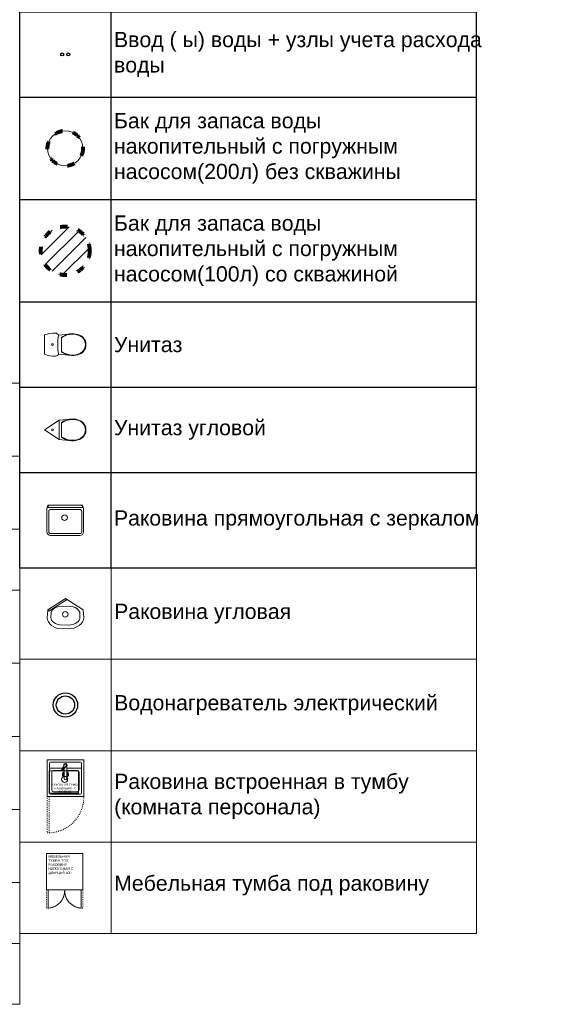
# Model space of a CAD drawing. Header units: millimetres. Extents: x -703898 to 730684, y -92609 to 157468.
# Tile 64 of 256: x 6071 to 15083, y -56325 to -40157. Entities that reach past the tile are written whole.
import ezdxf
from ezdxf import colors
from ezdxf.entities.mleader import LeaderData, LeaderLine
from ezdxf.math import Vec2, Vec3

# ---------------------------------------------------------------- set-up
doc = ezdxf.new("R2010")
doc.units = ezdxf.units.MM
doc.set_wipeout_variables(frame=1)
doc.linetypes.add('ACAD_ISO03W100', pattern=[30, 12, -18])
doc.linetypes.add('HIDDENX2', pattern=[19.05, 12.7, -6.35])
doc.layers.add('00_АР_Номер мебели', color=1, linetype='Continuous', lineweight=13, plot=False)
doc.layers.add('00_АР_Подложка', color=7, linetype='Continuous', lineweight=0, true_color=0x9b9292)
for name, color, linetype, lineweight in [('06_АР_Мебель', 4, 'Continuous', 9), ('06_АР_Размеры план схема', 235, 'Continuous', 0), ('20_АР_Сантехника', 3, 'Continuous', 0), ('СОТС', 250, 'Continuous', 0)]:
    doc.layers.add(name, color=color, linetype=linetype, lineweight=lineweight)
doc.layers.add('АПС', color=7, linetype='Continuous')
doc.layers.add('ВК', color=7, linetype='Continuous')
doc.styles.add('_ТЕКСТОВЫЙ', font='arial.ttf', dxfattribs={"width": 0.8})
doc.styles.add('HVAC_AEP', font='arial.ttf')
doc.styles.get("Standard").update_dxf_attribs({"font": 'arial.ttf'})

# ---------------------------------------------------------------- blocks, each defined once
blk = doc.blocks.new('A$C718078F5')
at = {"layer": 'ВК', "color": 162, "linetype": 'HIDDENX2', "lineweight": 50, "ltscale": 15, "true_color": 0x002eb8}
blk.add_lwpolyline([(-687, 0), (0, 0)], dxfattribs=at)
blk = doc.blocks.new('A$C7FEF6D7D')
at = {"layer": 'ВК', "lineweight": 30, "true_color": 0xffffff}
h = blk.add_hatch(color=7, dxfattribs=at)
h.dxf.hatch_style = 1
h.paths.add_polyline_path([(0, 0), (719, 0), (719, 490), (0, 490)])
at = {"layer": 'ВК', "color": 162, "linetype": 'HIDDENX2', "lineweight": 50, "ltscale": 15, "true_color": 0x002eb8}
blk.add_lwpolyline([(0, 0), (719, 0), (719, 490), (0, 490)], close=True, dxfattribs=at)
blk = doc.blocks.new('A$C27AF37FD')
at = {"layer": 'ВК', "color": 6, "lineweight": 30}
blk.add_circle((-61, -44), 75, dxfattribs=at)
blk = doc.blocks.new('A$C562C2BC0')
at = {"layer": 'ВК', "color": 1, "lineweight": 30}
blk.add_circle((-101, 25), 25, dxfattribs=at)
at = {"layer": 'ВК', "color": 5, "lineweight": 30}
blk.add_circle((0, 25), 25, dxfattribs=at)
blk = doc.blocks.new('A$C0CBB4A9A')
at = {"layer": '00_АР_Подложка'}
blk.add_circle((0, 0), 290, dxfattribs=at)
at = {"layer": 'ВК', "color": 30, "linetype": 'ACAD_ISO03W100', "lineweight": 80, "ltscale": 10, "true_color": 0xff8000}
blk.add_circle((0, 0), 290, dxfattribs=at)
blk = doc.blocks.new('A$C071C39A0')
at = {"true_color": 0xff8000}
h = blk.add_hatch(dxfattribs=at)
h.set_pattern_fill('ANSI31', color=30, scale=50)
h.set_pattern_definition([(45, (-15265.88, 49237.48), (-112.2532, 112.2532), [])])
edge = h.paths.add_edge_path()
edge.add_arc((0, 0), 400, 0, 360)
at = {"layer": 'ВК', "color": 30, "linetype": 'ACAD_ISO03W100', "lineweight": 80, "ltscale": 10, "true_color": 0xff8000}
blk.add_circle((0, 0), 400, dxfattribs=at)
blk = doc.blocks.new('A$C31D87A00')
at = {"layer": '00_АР_Подложка', "flags": 128}
for points in [[(0, -159), (0, 159, -0.088516), (179, 190, -0.216396), (231, 156), (443, 178)], [(280, 122), (280, -122, 0.234943), (548, -166, 0.79706), (548, 165, 0.235162), (280, 122, 0.760119)], [(0, 159), (0, -159, 0.088516), (179, -190, 0.236942), (231, -156), (443, -178)], [(231, 156, 0.100176), (231, -156, -2.834723)]]:
    blk.add_lwpolyline(points, format="xyb", dxfattribs=at)
blk.add_lwpolyline([(280, 112), (280, -113, 0.238364), (546, -158, 0.798234), (546, 157, 0.238588)], format="xyb", close=True, dxfattribs=at)
at = {"layer": '00_АР_Подложка'}
blk.add_circle((132, 0), 15, dxfattribs=at)
at = {"layer": '20_АР_Сантехника', "flags": 128}
for points in [[(0, -159), (0, 159, -0.088516), (179, 190, -0.216396), (231, 156), (443, 178)], [(280, 122), (280, -122, 0.234943), (548, -166, 0.79706), (548, 165, 0.235162), (280, 122, 0.760119)], [(0, 159), (0, -159, 0.088516), (179, -190, 0.236942), (231, -156), (443, -178)], [(231, 156, 0.100176), (231, -156, -2.834723)]]:
    blk.add_lwpolyline(points, format="xyb", dxfattribs=at)
blk.add_lwpolyline([(280, 112), (280, -113, 0.238364), (546, -158, 0.798234), (546, 157, 0.238588)], format="xyb", close=True, dxfattribs=at)
at = {"layer": '20_АР_Сантехника'}
blk.add_circle((132, 0), 15, dxfattribs=at)
blk = doc.blocks.new('A$C13E67AF4')
at = {"layer": '00_АР_Подложка', "flags": 128}
for points in [[(240, 160), (443, 178)], [(240, 160), (0, 0), (240, -160)], [(240, -160), (240, 160)], [(240, -160), (443, -178)]]:
    blk.add_lwpolyline(points, dxfattribs=at)
blk.add_lwpolyline([(280, 122), (280, -122, 0.234943), (548, -166, 0.79706), (548, 165, 0.235162), (280, 122, 0.760119)], format="xyb", dxfattribs=at)
blk.add_lwpolyline([(280, 112), (280, -113, 0.238364), (546, -158, 0.798234), (546, 157, 0.238588)], format="xyb", close=True, dxfattribs=at)
at = {"layer": '00_АР_Подложка'}
blk.add_circle((132, 0), 15, dxfattribs=at)
at = {"layer": '20_АР_Сантехника', "flags": 128}
for points in [[(240, 160), (443, 178)], [(240, 160), (0, 0), (240, -160)], [(240, -160), (240, 160)], [(240, -160), (443, -178)]]:
    blk.add_lwpolyline(points, dxfattribs=at)
blk.add_lwpolyline([(280, 122), (280, -122, 0.234943), (548, -166, 0.79706), (548, 165, 0.235162), (280, 122, 0.760119)], format="xyb", dxfattribs=at)
blk.add_lwpolyline([(280, 112), (280, -113, 0.238364), (546, -158, 0.798234), (546, 157, 0.238588)], format="xyb", close=True, dxfattribs=at)
at = {"layer": '20_АР_Сантехника'}
blk.add_circle((132, 0), 15, dxfattribs=at)
blk = doc.blocks.new('A$C62AB405E')
at = {"layer": '00_АР_Подложка', "flags": 128}
for points in [[(-240, 0), (240, 0, -0.414214), (300, -60), (300, -440, -0.414214), (240, -500), (-240, -500, -0.414214), (-300, -440), (-300, -60, -0.414214)], [(-240, -73), (240, -73, -0.414214), (270, -103), (270, -440, -0.414214), (240, -470), (-240, -470, -0.414214), (-270, -440), (-270, -103, -0.414214)], [(35, -207, -0.967996), (-58, -207, -0.967996)]]:
    blk.add_lwpolyline(points, format="xyb", close=True, dxfattribs=at)
blk.add_lwpolyline([(-284, 0), (284, 0), (284, -38), (-284, -38)], close=True, dxfattribs=at)
at = {"layer": '20_АР_Сантехника', "flags": 128}
for points in [[(-240, 0), (240, 0, -0.414214), (300, -60), (300, -440, -0.414214), (240, -500), (-240, -500, -0.414214), (-300, -440), (-300, -60, -0.414214)], [(-240, -73), (240, -73, -0.414214), (270, -103), (270, -440, -0.414214), (240, -470), (-240, -470, -0.414214), (-270, -440), (-270, -103, -0.414214)], [(35, -207, -0.967996), (-58, -207, -0.967996)]]:
    blk.add_lwpolyline(points, format="xyb", close=True, dxfattribs=at)
blk.add_lwpolyline([(-284, 0), (284, 0), (284, -38), (-284, -38)], close=True, dxfattribs=at)
blk = doc.blocks.new('*T692')
at = {"color": 0, "linetype": 'ByBlock', "lineweight": -2, "transparency": 16777216}
for p, q in [((0, 0), (7500, 0)), ((0, 0), (0, -13803)), ((7500, 0), (7500, -13803)), ((0, -470), (7500, -470)), ((1500, -470), (1500, -13803)), ((0, -1870), (7500, -1870)), ((0, -3270), (7500, -3270)), ((0, -4670), (7500, -4670)), ((0, -6070), (7500, -6070)), ((0, -7753), (7500, -7753)), ((0, -9435), (7500, -9435)), ((0, -10835), (7500, -10835)), ((0, -12235), (7500, -12235)), ((0, -13803), (7500, -13803))]:
    blk.add_line(p, q, dxfattribs=at)
at = {"color": 0, "lineweight": 15, "transparency": 16777216}
for name, p in [('A$C718078F5', (1093, -1170)), ('A$C7FEF6D7D', (390, -2815)), ('A$C27AF37FD', (811, -3926)), ('A$C562C2BC0', (800, -5395)), ('A$C0CBB4A9A', (750, -6912)), ('A$C071C39A0', (750, -8594)), ('A$C31D87A00', (410, -10135)), ('A$C13E67AF4', (410, -11535)), ('A$C62AB405E', (750, -12769))]:
    blk.add_blockref(name, p, dxfattribs=at)
at = {"color": 0, "lineweight": 15, "transparency": 16777216, "style": 'HVAC_AEP'}
for s, insert, char_height, width, attachment_point in [('{\\C256;ВК}', (3750, -235), 300, 7497, 5), ('Труба канализации в земле', (1550, -1170), 250, 5900, 4), ('Зона размещения септика', (1550, -2570), 250, 5900, 4), ('Выпуск канализации + фановый стояк', (1550, -3970), 250, 5900, 4), ('Ввод ( ы) воды + узлы учета расхода^Jводы', (1550, -5370), 250, 5900, 4), ('Бак для запаса воды накопительный с погружным насосом(200л) без скважины', (1550, -6912), 250, 5900, 4), ('Бак для запаса воды накопительный с погружным насосом(100л) со скважиной', (1550, -8594), 250, 5900, 4), ('Унитаз', (1550, -10135), 250, 5900, 4), ('Унитаз угловой', (1550, -11535), 250, 5900, 4), ('Раковина прямоугольная с зеркалом', (1550, -13019), 250, 5900, 4)]:
    blk.add_mtext(s, dxfattribs=dict(at, insert=insert, char_height=char_height, width=width, attachment_point=attachment_point))
blk = doc.blocks.new('A$C0FE146CA')
at = {"layer": '00_АР_Подложка', "flags": 128}
for points in [[(0, 0), (-289, -185)], [(-289, -185), (0, 0)], [(0, 0), (287, -187)], [(16, -25), (0, 0)], [(-273, -210), (16, -25)], [(-227, -114), (-227, -114)], [(222, -114), (222, -114)], [(-289, -185), (-302, -316), (-298, -352), (-283, -386), (-260, -418), (-229, -446), (-191, -469), (-148, -486), (-101, -496), (48, -500), (96, -496), (143, -486), (187, -469), (224, -446), (256, -418), (279, -386), (293, -352), (298, -316), (287, -187)], [(-273, -210), (-289, -185)], [(187, -469), (143, -486)], [(224, -446), (187, -469)]]:
    blk.add_lwpolyline(points, dxfattribs=at)
blk.add_lwpolyline([(187, -167), (158, -151), (124, -138), (87, -130), (47, -127), (-92, -130), (-129, -138), (-163, -151), (-191, -167), (-214, -186), (-229, -207), (-237, -226), (-241, -314), (-238, -337), (-229, -357), (-214, -378), (-191, -397), (-163, -413), (-129, -426), (-92, -434), (47, -437), (87, -434), (124, -426), (158, -413), (187, -397), (209, -378), (225, -357), (234, -336), (237, -314), (233, -226), (225, -207), (209, -186)], close=True, dxfattribs=at)
blk.add_lwpolyline([(41, -261, -0.967996), (-51, -261, -0.967996)], format="xyb", close=True, dxfattribs=at)
at = {"layer": '20_АР_Сантехника', "flags": 128}
for points in [[(0, 0), (-289, -185)], [(-289, -185), (0, 0)], [(0, 0), (287, -187)], [(16, -25), (0, 0)], [(-273, -210), (16, -25)], [(-227, -114), (-227, -114)], [(222, -114), (222, -114)], [(-289, -185), (-302, -316), (-298, -352), (-283, -386), (-260, -418), (-229, -446), (-191, -469), (-148, -486), (-101, -496), (48, -500), (96, -496), (143, -486), (187, -469), (224, -446), (256, -418), (279, -386), (293, -352), (298, -316), (287, -187)], [(-273, -210), (-289, -185)], [(187, -469), (143, -486)], [(224, -446), (187, -469)]]:
    blk.add_lwpolyline(points, dxfattribs=at)
blk.add_lwpolyline([(187, -167), (158, -151), (124, -138), (87, -130), (47, -127), (-92, -130), (-129, -138), (-163, -151), (-191, -167), (-214, -186), (-229, -207), (-237, -226), (-241, -314), (-238, -337), (-229, -357), (-214, -378), (-191, -397), (-163, -413), (-129, -426), (-92, -434), (47, -437), (87, -434), (124, -426), (158, -413), (187, -397), (209, -378), (225, -357), (234, -336), (237, -314), (233, -226), (225, -207), (209, -186)], close=True, dxfattribs=at)
blk.add_lwpolyline([(41, -261, -0.967996), (-51, -261, -0.967996)], format="xyb", close=True, dxfattribs=at)
blk = doc.blocks.new('A$C436D765E')
at = {"layer": '00_АР_Подложка'}
for radius in [200, 150]:
    blk.add_circle((0, 0), radius, dxfattribs=at)
at = {"layer": '06_АР_Мебель'}
for radius in [200, 150]:
    blk.add_circle((0, 0), radius, dxfattribs=at)
at = {"layer": 'ВК', "color": 162, "lineweight": 30, "true_color": 0x002eb8}
for radius in [200, 150]:
    blk.add_circle((0, 0), radius, dxfattribs=at)
blk = doc.blocks.new('Мойка кухонная LIGHT')
at = {"layer": '00_АР_Подложка'}
for points in [[(0, 0), (600, 0), (600, -600), (0, -600)], [(516, -183), (31, -183), (31, -548), (516, -548)]]:
    blk.add_lwpolyline(points, close=True, dxfattribs=at)
blk.add_circle((285, -321), 49.6, dxfattribs=at)
at = {"layer": '06_АР_Мебель'}
for p, q in [((600, 0), (0, 0)), ((0, 0), (0, -600)), ((600, 0), (600, -600)), ((38, -545), (38, -55)), ((247, -138), (38, -138)), ((545, -38), (55, -38)), ((286, -79), (238, -152)), ((267, -122), (244, -157)), ((281, -131), (257, -165)), ((277, -138), (257, -138)), ((314, -97), (264, -170)), ((278, -88), (278, -91)), ((278, -119), (278, -135)), ((279, -148), (280, -308)), ((322, -88), (320, -308)), ((562, -138), (322, -138)), ((562, -55), (562, -545)), ((75, -495), (75, -204)), ((242, -174), (105, -174)), ((279, -174), (259, -174)), ((495, -174), (321, -174)), ((525, -204), (525, -495)), ((0, -600), (600, -600)), ((545, -562), (55, -562)), ((495, -525), (105, -525))]:
    blk.add_line(p, q, dxfattribs=at)
at = {"layer": '06_АР_Мебель', "linetype": 'ACAD_ISO03W100'}
for p, q in [((0, -600), (0, -1199)), ((30, -1199), (30, -600)), ((-1, -1200), (29, -1200))]:
    blk.add_line(p, q, dxfattribs=at)
at = {"layer": '06_АР_Мебель'}
for centre, radius, start, end in [((55, -55), 16.5, 90, 180), ((251, -161), 15.6, 145.9419, 325.9419), ((251, -161), 7.92, 145.9419, 325.9419), ((274, -126), 8.34, 324.796, 147.0877), ((300, -88), 27.5, 322.5533, 199.6478), ((300, -88), 22, 358.8541, 181.1459), ((300, -88), 16.5, 324.796, 147.0877), ((545, -55), 16.5, 0, 90), ((105, -204), 30, 90, 180), ((300, -242), 49.5, 114.986, 246.1598), ((300, -242), 34.7, 126.7617, 234.3842), ((300, -242), 28.7, 157.0247, 202.9753), ((278, -233), 4.95, 75.0783, 157.0247), ((278, -251), 4.95, 202.9753, 288.3082), ((300, -308), 19.8, 180, 0), ((300, -242), 49.5, 293.8402, 65.014), ((300, -242), 34.7, 305.6158, 53.2383), ((322, -251), 4.95, 251.6918, 337.0247), ((322, -233), 4.95, 22.9753, 104.9217), ((300, -242), 28.7, 337.0247, 22.9753), ((495, -204), 30, 0, 90), ((55, -545), 16.5, 180, 270), ((105, -495), 30, 180, 270), ((495, -495), 30, 270, 0), ((545, -545), 16.5, 270, 0)]:
    blk.add_arc(centre, radius, start, end, dxfattribs=at)
at = {"layer": '06_АР_Мебель', "linetype": 'ACAD_ISO03W100'}
blk.add_arc((16, -615), 584, 271.3957, 1.4851, dxfattribs=at)
at = {"flags": 1}
for tag, p in [('ДОП_ИНФОРМАЦИЯ', (190, 15)), ('КОД_ОБОРУДОВАНИЯ', (190, 67)), ('ДОГОВОР', (622, -94))]:
    blk.add_attdef(tag, p, '', height=25, dxfattribs=at)
at = {"layer": '00_АР_Номер мебели'}
blk.add_attdef('Номер', (78, -701), '', height=100, dxfattribs=at)
at = {"layer": '06_АР_Мебель', "linetype": 'Continuous', "insert": (300, -467), "char_height": 35, "attachment_point": 5}
blk.add_mtext_dynamic_manual_height_columns('{\\C7;КУХОННАЯ ТУМБА НАПОЛЬНАЯ С МОЙКОЙ}', width=537.47, gutter_width=12.5, heights=[0], dxfattribs=at)
blk = doc.blocks.new('Мебельная тумба под раковину напольная с дверцей 600')
at = {"layer": '00_АР_Подложка'}
for points in [[(0, 0), (-600, 0), (-600, -600), (0, -600)], [(-570, -602), (-570, -602), (-570, -900), (-570, -900)], [(-30, -602), (-30, -602), (-30, -900), (-30, -900)]]:
    blk.add_lwpolyline(points, close=True, dxfattribs=at)
for points in [[(-570, -900, 0.398827), (-300, -600)], [(-30, -900, -0.398827), (-300, -600)]]:
    blk.add_lwpolyline(points, format="xyb", dxfattribs=at)
at = {"layer": '06_АР_Мебель', "linetype": 'ACAD_ISO03W100'}
for p, q in [((-600, -600), (-600, -900)), ((-570, -900), (-570, -600)), ((-30, -900), (-30, -600)), ((0, -600), (0, -900)), ((-600, -900), (-570, -900)), ((0, -900), (-30, -900))]:
    blk.add_line(p, q, dxfattribs=at)
at = {"layer": '06_АР_Мебель'}
blk.add_lwpolyline([(0, -600), (-600, -600), (-600, 0), (0, 0)], close=True, dxfattribs=at)
at = {"layer": '06_АР_Мебель', "linetype": 'ACAD_ISO03W100'}
for centre, start, end in [((-593, -608), 274.5259, 1.4997), ((-7, -608), 178.5003, 265.4741)]:
    blk.add_arc(centre, 293, start, end, dxfattribs=at)
at = {"flags": 1}
for tag, p in [('ДОП_ИНФОРМАЦИЯ', (-592, 59)), ('КОД_ОБОРУДОВАНИЯ', (-592, 111)), ('ДОГОВОР', (-587, 9))]:
    blk.add_attdef(tag, p, '', height=25, dxfattribs=at)
at = {"layer": '06_АР_Мебель', "insert": (-568, -31), "char_height": 40, "attachment_point": 1}
blk.add_mtext_dynamic_manual_height_columns('{\\C7;МЕБЕЛЬНАЯ ТУМБА ПОД РАКОВИНУ\\PНАПОЛЬНАЯ С ДВЕРЦЕЙ 600}', width=546.55, gutter_width=12.5, heights=[0], dxfattribs=at)
blk = doc.blocks.new('A$C47365694')
at = {"lineweight": 25, "true_color": 0xffffff}
h = blk.add_hatch(color=7, dxfattribs=at)
h.dxf.hatch_style = 1
edge = h.paths.add_edge_path()
edge.add_arc((0, 0), 150, 360, 720)
at = {"lineweight": 25}
for p, q in [((-106.1, -106.1), (106.1, 106.1)), ((106.1, -106.1), (-106.1, 106.1))]:
    blk.add_line(p, q, dxfattribs=at)
blk.add_ellipse((0, 0), major_axis=(106.1, 106.1), ratio=1, start_param=5.497787, end_param=11.780972, dxfattribs=at)
blk = doc.blocks.new('A$C104B38DF')
at = {"color": 0, "lineweight": 25}
blk.add_wipeout([(-300, 300), (-300, 0), (0, 0), (0, 300)], dxfattribs=at)
at = {"color": 0, "lineweight": 25, "ltscale": 400}
blk.add_lwpolyline([(-300, 0), (0, 0), (0, 300), (-300, 300)], close=True, dxfattribs=at)
at = {"color": 0, "lineweight": 25, "ltscale": 100}
blk.add_lwpolyline([(-128.4, 258.2), (-193.3, 193.3), (-106.7, 106.7), (-171.6, 41.8)], dxfattribs=at)
blk = doc.blocks.new('A$C68E07E9D')
at = {"color": 240, "lineweight": 25, "ltscale": 400, "true_color": 0xed1f24}
blk.add_wipeout([(-300, 300), (-300, 0), (0, 0), (0, 300)], dxfattribs=at)
for p, q in [((-300, 300), (0, 300)), ((-300, 0), (-300, 300)), ((0, 300), (0, 0)), ((0, 0), (-300, 0))]:
    blk.add_line(p, q, dxfattribs=at)
at = {"color": 240, "lineweight": 25, "true_color": 0xed1f24}
blk.add_line((-150, 150), (-150, 18.9), dxfattribs=at)
blk.add_ellipse((-150, 271.5), major_axis=(-85.9, 85.9), ratio=1, start_param=0.785398, end_param=3.926991, dxfattribs=at)
blk = doc.blocks.new('A$C3B7A38DB')
at = {"layer": 'АПС', "true_color": 0xffffff}
h = blk.add_hatch(color=7, dxfattribs=at)
h.dxf.hatch_style = 1
h.paths.add_polyline_path([(-0.1, 150), (-0.1, 300), (-300.1, 300), (-300.1, 150)])
h.paths.add_polyline_path([(-0.1, 0), (-0.1, 150), (-300.1, 150), (-300.1, 0)])
at = {"layer": 'АПС', "lineweight": 35}
blk.add_lwpolyline([(-300, 0), (0, 0), (0, 300), (-300, 300)], close=True, dxfattribs=at)
at = {"layer": 'АПС', "color": 1, "lineweight": 60, "insert": (-226.8, 198.6), "char_height": 100, "attachment_point": 1}
blk.add_mtext_dynamic_manual_height_columns('БИ', width=175.077, gutter_width=500, heights=[0], dxfattribs=at)
blk = doc.blocks.new('A$C22C12B45')
at = {"layer": 'СОТС', "true_color": 0xffffff}
h = blk.add_hatch(color=7, dxfattribs=at)
h.dxf.hatch_style = 1
h.paths.add_polyline_path([(-0.1, 150), (-0.1, 300), (-300.1, 300), (-300.1, 150)])
h.paths.add_polyline_path([(-0.1, 0), (-0.1, 150), (-300.1, 150), (-300.1, 0)])
at = {"layer": 'СОТС', "lineweight": 35}
blk.add_lwpolyline([(-300, 0), (0, 0), (0, 300), (-300, 300)], close=True, dxfattribs=at)
at = {"layer": 'СОТС', "color": 5, "lineweight": 60, "insert": (-227.7, 195.2), "char_height": 100, "attachment_point": 1}
blk.add_mtext_dynamic_manual_height_columns('БИ', width=174.588, gutter_width=500, heights=[0], dxfattribs=at)
blk = doc.blocks.new('A$C0F414EB7')
at = {"lineweight": 35}
blk.add_line((-347.9, 33.7), (22.4, 245.8), dxfattribs=at)
at = {"lineweight": 35, "ltscale": 100}
blk.add_lwpolyline([(-348, 34), (23.5, 34), (23.5, 246.6), (-348, 246.6)], close=True, dxfattribs=at)
blk = doc.blocks.new('*T684')
at = {"color": 0, "linetype": 'ByBlock', "lineweight": 9, "transparency": 16777216}
for p, q in [((0, 0), (7503, 0)), ((0, 0), (0, -10200)), ((1875, 0), (1875, -10200)), ((7503, 0), (7503, -10200)), ((0, -1200), (7503, -1200)), ((0, -2400), (7503, -2400)), ((0, -3400), (7503, -3400)), ((0, -4600), (7503, -4600)), ((0, -5800), (7503, -5800)), ((0, -7000), (7503, -7000)), ((0, -8200), (7503, -8200)), ((0, -9200), (7503, -9200)), ((0, -10200), (7503, -10200))]:
    blk.add_line(p, q, dxfattribs=at)
at = {"color": 0, "lineweight": 15, "transparency": 16777216, "xscale": 2, "yscale": 2, "zscale": 2}
for name, p in [('A$C47365694', (937, -600)), ('A$C104B38DF', (1237, -2100)), ('A$C68E07E9D', (1237, -3200)), ('A$C3B7A38DB', (1238, -4300)), ('A$C22C12B45', (1238, -5500)), ('A$C0F414EB7', (1238, -6700))]:
    blk.add_blockref(name, p, dxfattribs=at)
at = {"color": 0, "lineweight": 15, "transparency": 16777216, "char_height": 250, "width": 5528, "attachment_point": 4, "style": 'HVAC_AEP'}
for s, insert in [('{\\C256; Оповещатель охранно-пожарный световой  (СОТС)}', (1925, -600)), ('{\\C256; Дымовой пожарный извещатель }', (1925, -1800)), ('{\\C256; Ручной пожарный извещатель}', (1925, -2900)), ('{\\C256; Блок индикации АПС}', (1925, -4000)), ('{\\C256; Блок индикации СОТС}', (1925, -5200)), ('{\\C256; Выносная клавиатура СОТС}', (1925, -6400)), ('{\\C256; Световой указатель пути  эвакуации}', (1925, -7600)), ('{\\C256; Наклейка эвакуационный выход}', (1925, -8700)), (' Огнетушитель рангом 2А и 55В', (1925, -9700))]:
    blk.add_mtext(s, dxfattribs=dict(at, insert=insert))
blk = doc.blocks.new('_DotSmall')
at = {"color": 0, "linetype": 'ByBlock', "const_width": 0.5}
blk.add_lwpolyline([(-0.0625, 0, 1), (0.0625, 0, 1)], format="xyb", close=True, dxfattribs=at)

msp = doc.modelspace()

# ---------------------------------------------------------------- linework, layer by layer
at = {"lineweight": 9}
for p, q in [((6072.9404011, -49160.1958678), (13572.9404011, -49160.1958678)), ((7572.9404011, -49160.1958678), (7572.9404011, -55160.1958678)), ((13572.9404011, -49160.1958678), (13572.9404011, -55160.1958678)), ((6072.9404011, -50660.1958678), (13572.9404011, -50660.1958678)), ((6072.9404011, -52160.1958678), (13572.9404011, -52160.1958678)), ((6072.9404011, -53660.1958678), (13572.9404011, -53660.1958678)), ((6072.9404011, -55160.1958678), (13572.9404011, -55160.1958678))]:
    msp.add_line(p, q, dxfattribs=at)

# ---------------------------------------------------------------- block references
for name, p in [('*T692', (6069.9404011, -35357.4687191)), ('A$C0FE146CA', (6824.9850953, -49660.231643)), ('A$C436D765E', (6822.9404011, -51410.1958678)), ('Мойка кухонная LIGHT', (6523.3618702, -52310.1958678)), ('Мебельная тумба под раковину напольная с дверцей 600', (7110.6447373, -53846.7457402))]:
    msp.add_blockref(name, p)

# ---------------------------------------------------------------- texts
at = {"char_height": 250, "width": 5900, "attachment_point": 4, "style": 'HVAC_AEP'}
for s, insert in [('Раковина угловая', (7622.9404011, -49910.1958678)), ('Водонагреватель электрический', (7622.9404011, -51410.1958678)), ('Раковина встроенная в тумбу (комната персонала) ', (7622.9404011, -52910.1958678)), ('Мебельная тумба под раковину', (7622.9404011, -54373.4063456))]:
    msp.add_mtext(s, dxfattribs=dict(at, insert=insert))

# ---------------------------------------------------------------- leaders
at = {"layer": '06_АР_Размеры план схема'}
ml = msp.add_multileader_mtext('Standard', dxfattribs=at)
ml.set_content('{\\L\\C256;1.7}', color=7, style='_ТЕКСТОВЫЙ')
ml.set_leader_properties(linetype='Continuous', lineweight=0)
ml.set_arrow_properties(name='DOTSMALL')
ml.build(insert=Vec2(0, 0))
ml.multileader.update_dxf_attribs({"has_dogleg": 0, "text_left_attachment_type": 6, "text_right_attachment_type": 6, "dogleg_length": 0, "arrow_head_size": 200})
ctx = ml.context
ctx.base_point, ctx.char_height, ctx.arrow_head_size, ctx.landing_gap_size, ctx.plane_origin = Vec3(95900.9364291, -45851.3846016), 150, 200, 50, Vec3(103492.553997, -43682.5621853)
ctx.left_attachment, ctx.right_attachment = 6, 6
notes = []
notes.append((ctx, [(0, (0, 0, 0), (0, 0), (1, 0), 1, [])]))
ctx.mtext.insert, ctx.mtext.rotation, ctx.mtext.width, ctx.mtext.flow_direction = Vec3(95950.9364291, -45671.3846016), 6.2831853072, 3264.10838031, 5
for ctx, leaders in notes:
    for number, flags, end, landing, length, lines in leaders:
        leader = LeaderData()
        leader.index, (leader.has_last_leader_line, leader.has_dogleg_vector, leader.attachment_direction) = number, flags
        leader.last_leader_point, leader.dogleg_vector, leader.dogleg_length = Vec3(end), Vec3(landing), length
        for number, points, colour, breaks in lines:
            line = LeaderLine()
            line.index, line.vertices, line.color, line.breaks = number, Vec3.list(points), colors.encode_raw_color(colour), breaks
            leader.lines.append(line)
        ctx.leaders.append(leader)

# ---------------------------------------------------------------- next in the draw order: block references
msp.add_blockref('*T684', (-1427.0595989, -46124.7720388))

# ---------------------------------------------------------------- next in the draw order: leaders
ml = msp.add_multileader_mtext('Standard', dxfattribs=at)
ml.set_content('{\\L\\C256;7.4}', color=7, style='_ТЕКСТОВЫЙ')
ml.set_leader_properties(linetype='Continuous', lineweight=0)
ml.set_arrow_properties(name='DOTSMALL')
ml.build(insert=Vec2(0, 0))
ml.multileader.update_dxf_attribs({"has_dogleg": 0, "text_left_attachment_type": 6, "text_right_attachment_type": 6, "dogleg_length": 0, "arrow_head_size": 200})
ctx = ml.context
ctx.base_point, ctx.char_height, ctx.arrow_head_size, ctx.landing_gap_size, ctx.plane_origin = Vec3(92935.5678049, -46445.3484888), 150, 200, 50, Vec3(85649.8983952, -44312.5260725)
ctx.left_attachment, ctx.right_attachment = 6, 6
notes = []
notes.append((ctx, [(0, (0, 0, 0), (0, 0), (1, 0), 1, [])]))
ctx.mtext.insert, ctx.mtext.rotation, ctx.mtext.width, ctx.mtext.flow_direction = Vec3(92985.5678049, -46265.3484888), 6.2831853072, 3264.10838031, 5
ml = msp.add_multileader_mtext('Standard', dxfattribs=at)
ml.set_content('{\\L\\C256;2.8}', color=7, style='_ТЕКСТОВЫЙ')
ml.set_leader_properties(linetype='Continuous', lineweight=0)
ml.set_arrow_properties(name='DOTSMALL')
ml.build(insert=Vec2(0, 0))
ml.multileader.update_dxf_attribs({"has_dogleg": 0, "text_left_attachment_type": 6, "text_right_attachment_type": 6, "dogleg_length": 0, "arrow_head_size": 200})
ctx = ml.context
ctx.base_point, ctx.char_height, ctx.arrow_head_size, ctx.landing_gap_size, ctx.plane_origin = Vec3(91599.4170456, -46839.19681), 150, 200, 50, Vec3(99191.0346136, -44670.3743937)
ctx.left_attachment, ctx.right_attachment = 6, 6
notes.append((ctx, [(0, (0, 0, 0), (0, 0), (1, 0), 1, [])]))
ctx.mtext.insert, ctx.mtext.rotation, ctx.mtext.width, ctx.mtext.flow_direction = Vec3(91649.4170456, -46659.19681), 6.2831853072, 358.918488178, 5
for ctx, leaders in notes:
    for number, flags, end, landing, length, lines in leaders:
        leader = LeaderData()
        leader.index, (leader.has_last_leader_line, leader.has_dogleg_vector, leader.attachment_direction) = number, flags
        leader.last_leader_point, leader.dogleg_vector, leader.dogleg_length = Vec3(end), Vec3(landing), length
        for number, points, colour, breaks in lines:
            line = LeaderLine()
            line.index, line.vertices, line.color, line.breaks = number, Vec3.list(points), colors.encode_raw_color(colour), breaks
            leader.lines.append(line)
        ctx.leaders.append(leader)

doc.saveas('drawing.dxf')
